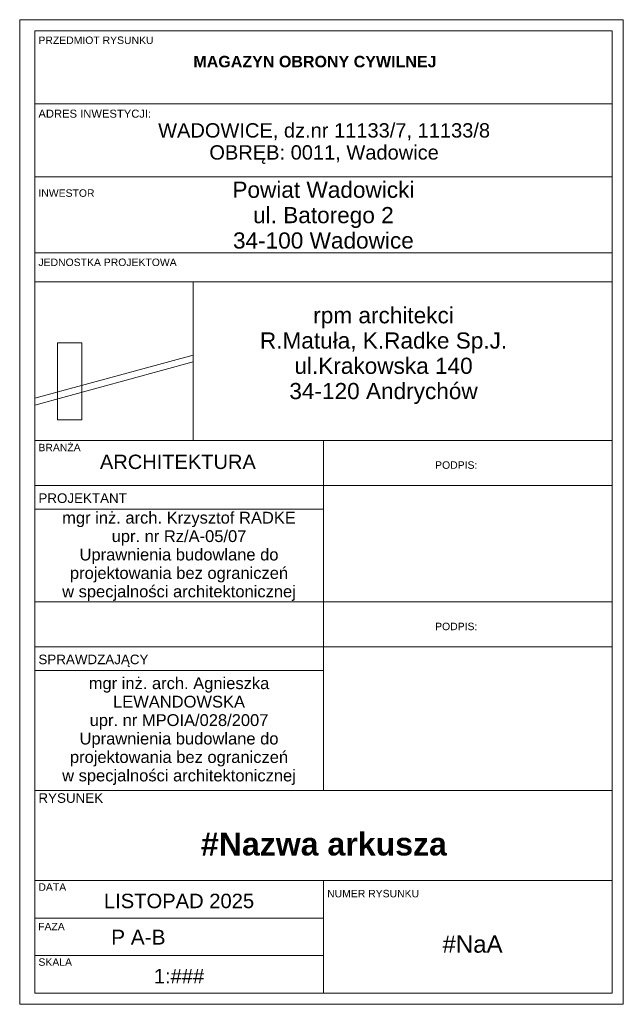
# Model space of a CAD drawing. Header units: millimetres. Extents: x -4167 to 39463, y -12063 to 8090.
# Tile 11 of 12: x 39357 to 39463, y -11981 to -11810. Entities that reach past the tile are written whole.
import ezdxf

# ---------------------------------------------------------------- set-up
doc = ezdxf.new("R2010")
doc.units = ezdxf.units.MM
doc.header["$MEASUREMENT"] = 0
doc.header["$XCLIPFRAME"] = 0
doc.layers.add('0_Nr_pióra__1', color=7, linetype='Continuous', lineweight=13)
doc.layers.add('0_Nr_pióra__118', color=7, linetype='Continuous', lineweight=13, true_color=0x573938)
doc.styles.add('STYL_AUTOMATYCZNY_4', font='arial.ttf')
doc.styles.add('STYL_AUTOMATYCZNY_5', font='arial.ttf')
picture_1 = doc.add_image_def('image1.jpg', size_in_pixel=(332, 331))

msp = doc.modelspace()

# ---------------------------------------------------------------- linework, layer by layer
at = {"layer": '0_Nr_pióra__1', "color": 7, "linetype": 'Continuous', "lineweight": 13}
for p, q in [((39357.33, -11809.8), (39357.33, -11981.31)), ((39357.33, -11809.8), (39462.51, -11809.8)), ((39462.51, -11809.8), (39462.51, -11981.31)), ((39359.94, -11811.76), (39359.94, -11979.35)), ((39359.94, -11811.76), (39460.55, -11811.76)), ((39460.55, -11811.76), (39460.55, -11979.35)), ((39359.94, -11824.48), (39460.55, -11824.48)), ((39359.94, -11837.19), (39460.55, -11837.19)), ((39359.94, -11837.19), (39460.55, -11837.19)), ((39359.94, -11850.44), (39460.55, -11850.44)), ((39359.94, -11855.49), (39460.55, -11855.49)), ((39359.94, -11883.11), (39460.55, -11883.11)), ((39359.94, -11883.11), (39460.55, -11883.11)), ((39410.25, -11883.11), (39410.25, -11890.95)), ((39359.94, -11890.95), (39460.55, -11890.95)), ((39410.25, -11890.95), (39410.25, -11944.07)), ((39359.94, -11895.05), (39410.25, -11895.05)), ((39359.94, -11911.22), (39460.55, -11911.22)), ((39359.94, -11919.06), (39460.55, -11919.06)), ((39359.94, -11923.16), (39410.25, -11923.16)), ((39359.94, -11944.07), (39460.55, -11944.07)), ((39359.94, -11944.07), (39460.55, -11944.07)), ((39359.94, -11944.07), (39460.55, -11944.07)), ((39359.94, -11959.75), (39460.55, -11959.75)), ((39410.25, -11959.75), (39410.25, -11979.35)), ((39359.94, -11966.28), (39410.25, -11966.28)), ((39359.94, -11972.82), (39410.25, -11972.82)), ((39359.94, -11979.35), (39460.55, -11979.35)), ((39357.33, -11981.31), (39462.51, -11981.31))]:
    msp.add_line(p, q, dxfattribs=at)
at = {"layer": '0_Nr_pióra__118', "color": 39, "linetype": 'Continuous', "lineweight": 13, "true_color": 0x573938}
for p, q in [((39359.94, -11875.72), (39387.56, -11868.21)), ((39359.94, -11876.93), (39387.56, -11869.42))]:
    msp.add_line(p, q, dxfattribs=at)
for points in [[(39359.94, -11855.49), (39387.56, -11855.49), (39387.56, -11883.11), (39359.94, -11883.11)], [(39363.92, -11866.11), (39368.18, -11866.11), (39368.18, -11879.49), (39363.92, -11879.49)]]:
    msp.add_lwpolyline(points, close=True, dxfattribs=at)

# ---------------------------------------------------------------- texts
at = {"layer": '0_Nr_pióra__1', "color": 7, "linetype": 'Continuous', "lineweight": 13}
for s, insert, char_height, attachment_point, style in [('\\A1;{\\pql;\\fArial|b0|i0|c238|p0;\\W1.000000;PRZEDMIOT RYSUNKU}', (39360.59, -11814.05), 1.2989, 7, 'STYL_AUTOMATYCZNY_4'), ('\\A1;{\\pqc;\\fArial|b1|i0|c238|p0;\\W1.000000;MAGAZYN OBRONY CYWILNEJ}', (39408.78, -11816.1), 2, 2, 'STYL_AUTOMATYCZNY_5'), ('\\A1;{\\pql;\\fArial|b0|i0|c238|p0;\\W1.000000;ADRES INWESTYCJI: }', (39360.59, -11826.18), 1.3988, 4, 'STYL_AUTOMATYCZNY_4'), ('\\A1;{\\pql;\\fArial|b0|i0|c238|p0;\\W1.000000;INWESTOR}', (39360.59, -11840.67), 1.2989, 7, 'STYL_AUTOMATYCZNY_4'), ('\\A1;{\\pql;\\fArial|b0|i0|c238|p0;\\W1.000000;JEDNOSTKA PROJEKTOWA}', (39360.59, -11852.73), 1.2989, 7, 'STYL_AUTOMATYCZNY_4'), ('\\A1;{\\pql;\\fArial|b0|i0|c238|p0;\\W1.000000;BRANŻA}', (39360.59, -11884.98), 1.2989, 7, 'STYL_AUTOMATYCZNY_4'), ('\\A1;{\\pqc;\\fArial|b0|i0|c238|p0;\\W1.000000;ARCHITEKTURA}', (39384.89, -11888.1), 2.5, 8, 'STYL_AUTOMATYCZNY_4'), ('\\A1;{\\pql;\\fArial|b0|i0|c238|p0;\\W1.000000;PODPIS:}', (39429.72, -11888.05), 1.2989, 7, 'STYL_AUTOMATYCZNY_4'), ('\\A1;{\\pql;\\fArial|b0|i0|c238|p0;\\W1.000000;PROJEKTANT}', (39360.59, -11894), 1.6687, 7, 'STYL_AUTOMATYCZNY_4'), ('\\A1;{\\pql;\\fArial|b0|i0|c238|p0;\\W1.000000;PODPIS:}', (39429.72, -11916.16), 1.2989, 7, 'STYL_AUTOMATYCZNY_4'), ('\\A1;{\\pql;\\fArial|b0|i0|c238|p0;\\W1.000000;SPRAWDZAJĄCY}', (39360.59, -11922.56), 1.6687, 7, 'STYL_AUTOMATYCZNY_4'), ('\\A1;{\\pql;\\fArial|b0|i0|c238|p0;\\W1.000000;RYSUNEK}', (39360.59, -11946.24), 1.6687, 7, 'STYL_AUTOMATYCZNY_4'), ('\\A1;{\\pqc;\\fArial|b1|i0|c238|p0;\\W1.000000;#Nazwa arkusza}', (39410.34, -11953.42), 4, 5, 'STYL_AUTOMATYCZNY_5'), ('\\A1;{\\pql;\\fArial|b0|i0|c238|p0;\\W1.000000;DATA}', (39360.59, -11961.53), 1.2989, 7, 'STYL_AUTOMATYCZNY_4'), ('\\A1;{\\pqc;\\fArial|b0|i0|c238|p0;\\W1.000000;LISTOPAD 2025}', (39385.09, -11964.6), 2.5159, 8, 'STYL_AUTOMATYCZNY_4'), ('\\A1;{\\pql;\\fArial|b0|i0|c238|p0;\\W1.000000;NUMER RYSUNKU}', (39410.9, -11962.69), 1.2989, 7, 'STYL_AUTOMATYCZNY_4'), ('\\A1;{\\pql;\\fArial|b0|i0|c238|p0;\\W1.000000;FAZA}', (39360.54, -11968.42), 1.2989, 7, 'STYL_AUTOMATYCZNY_4'), ('\\A1;{\\pql;\\fArial|b0|i0|c238|p0;\\W1.000000;P A-B}', (39373.26, -11970.91), 2.5977, 7, 'STYL_AUTOMATYCZNY_4'), ('\\A1;{\\pqc;\\fArial|b0|i0|c238|p0;\\W1.000000;#NaA}', (39436.24, -11970.84), 3, 5, 'STYL_AUTOMATYCZNY_4'), ('\\A1;{\\pql;\\fArial|b0|i0|c238|p0;\\W1.000000;SKALA}', (39360.59, -11974.62), 1.2989, 7, 'STYL_AUTOMATYCZNY_4'), ('\\A1;{\\pqc;\\fArial|b0|i0|c238|p0;\\W1.000000;1:###\\fArial|b0|i0|c238|p0;\\W1.000000;  }', (39385.09, -11977.67), 2.5159, 8, 'STYL_AUTOMATYCZNY_4')]:
    msp.add_mtext(s, dxfattribs=dict(at, insert=insert, char_height=char_height, attachment_point=attachment_point, style=style))
at = {"layer": '0_Nr_pióra__1', "color": 7, "linetype": 'Continuous', "lineweight": 13, "style": 'STYL_AUTOMATYCZNY_4'}
for s, insert, char_height, attachment_point, line_spacing_factor in [('\\A1;{\\pqc;\\fArial|b0|i0|c238|p0;\\W1.000000;WADOWICE, dz.nr 11133/7, 11133/8\\P\\pqc;\\fArial|b0|i0|c238|p0;\\W1.000000;OBRĘB: 0011, Wadowice}', (39410.37, -11827.83), 2.5, 2, 0.92127), ('\\A1;{\\pqc;\\fArial|b0|i0|c238|p0;\\W1.000000;Powiat Wadowicki\\P\\pqc;\\fArial|b0|i0|c238|p0;\\W1.000000;ul. Batorego 2\\P\\pqc;\\fArial|b0|i0|c238|p0;\\W1.000000;34-100 Wadowice}', (39410.25, -11843.86), 2.8179, 5, 0.940715), ('\\A1;{\\pqc;\\fArial|b0|i0|c238|p0;\\W1.000000;rpm architekci\\P\\pqc;\\fArial|b0|i0|c238|p0;\\W1.000000;R.Matuła, K.Radke Sp.J.\\P\\pqc;\\fArial|b0|i0|c238|p0;\\W1.000000;ul.Krakowska 140\\P\\pqc;\\fArial|b0|i0|c238|p0;\\W1.000000;34-120 Andrychów}', (39420.73, -11868.31), 2.8179, 5, 0.937162), ('\\A1;{\\pqc;\\fArial|b0|i0|c238|p0;\\W1.000000;mgr inż. arch. Krzysztof RADKE\\P\\pqc;\\fArial|b0|i0|c238|p0;\\W1.000000;upr. nr Rz/A-05/07\\P\\pqc;\\fArial|b0|i0|c238|p0;\\W1.000000;Uprawnienia budowlane do\\P\\pqc;\\fArial|b0|i0|c238|p0;\\W1.000000;projektowania bez ograniczeń\\P\\pqc;\\fArial|b0|i0|c238|p0;\\W1.000000;w specjalności architektonicznej}', (39385.09, -11895.52), 2.0571, 2, 0.936203)]:
    msp.add_mtext(s, dxfattribs=dict(at, insert=insert, char_height=char_height, attachment_point=attachment_point, line_spacing_factor=line_spacing_factor))
at = {"layer": '0_Nr_pióra__1', "color": 7, "linetype": 'Continuous', "lineweight": 13, "insert": (39385.09, -11924.35), "char_height": 2.0571, "width": 50.3066, "attachment_point": 2, "line_spacing_factor": 0.937414, "style": 'STYL_AUTOMATYCZNY_4'}
msp.add_mtext('\\A1;{\\pqc;\\fArial|b0|i0|c238|p0;\\W1.000000;mgr inż. arch. Agnieszka LEWANDOWSKA\\P\\pqc;\\fArial|b0|i0|c238|p0;\\W1.000000;upr. nr MPOIA/028/2007\\P\\pqc;\\fArial|b0|i0|c238|p0;\\W1.000000;Uprawnienia budowlane do\\P\\pqc;\\fArial|b0|i0|c238|p0;\\W1.000000;projektowania bez ograniczeń\\P\\pqc;\\fArial|b0|i0|c238|p0;\\W1.000000;w specjalności architektonicznej}', dxfattribs=at)

# ---------------------------------------------------------------- pictures from other files: only their frames are drawn
at = {"linetype": 'Continuous', "lineweight": 0}
image = msp.add_image(picture_1, insert=(39359.94, -11883.11), size_in_units=(27.62, 27.62), dxfattribs=at)
image.set_boundary_path([(-0.5, -0.5), (331.5, 330.5)])

doc.saveas('drawing.dxf')
